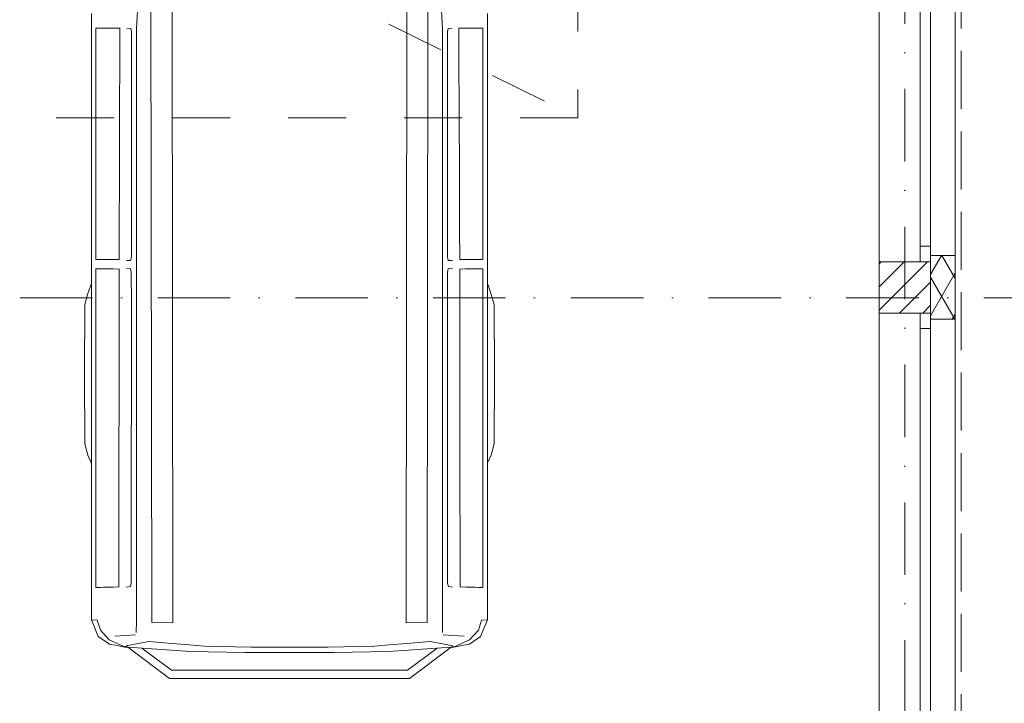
# Model space of a CAD drawing. Header units: millimetres. Extents: x -4612887 to -4536833, y -5457376 to -5415716.
# Tile 140 of 144: x -4558245 to -4553451, y -5426887 to -5423562. Entities that reach past the tile are written whole.
import ezdxf

# ---------------------------------------------------------------- set-up
doc = ezdxf.new("R2010")
doc.units = ezdxf.units.MM
doc.header["$MEASUREMENT"] = 0
for name, pattern in [('Krawędzie ukryte', [391.222223, 282.222223, -109]), ('Kropki i Kreski', [670.277762, 352.777767, -176.388884, 0, -141.111112]), ('Przerywana', [564.444447, 282.222223, -282.222223])]:
    doc.linetypes.add(name, pattern=pattern)
for name, color, linetype, lineweight in [('Linie', 8, 'Continuous', 18), ('Osie', 8, 'Continuous', 18), ('Ściany', 8, 'Continuous', 18), ('Ściany zewnętrzne', 255, 'Continuous', 18)]:
    doc.layers.add(name, color=color, linetype=linetype, lineweight=lineweight)

msp = doc.modelspace()

# ---------------------------------------------------------------- hatches: boundary and pattern name
at = {"layer": 'Ściany zewnętrzne', "linetype": 'Continuous'}
h = msp.add_hatch(dxfattribs=at)
h.set_pattern_fill('BLOCZKI_CERAMICZNE', color=8, style=0, pattern_type=2)
h.set_pattern_definition([(45, (-4559356.9, -5416807.61), (-56.56854, 56.56854), [])])
h.paths.add_polyline_path([(-4554060.8, -5424739.1), (-4554060.8, -5424989.1), (-4553860.8, -5424989.1), (-4553810.8, -5424989.1), (-4553810.8, -5424739.1), (-4553860.8, -5424739.1)])
h = msp.add_hatch(dxfattribs=at)
h.set_pattern_fill('IZOLACJA_MIĘKKA', color=8, style=0, pattern_type=2)
h.set_pattern_definition([(60, (-4559356.9, -5416807.61), (-86.6025, 50), []), (120, (-4559356.9, -5416807.61), (86.6025, 50), [])])
h.paths.add_polyline_path([(-4553810.8, -5425019.1), (-4553690.8, -5425019.1), (-4553690.8, -5424709.1), (-4553810.8, -5424709.1), (-4553810.8, -5424739.1), (-4553810.8, -5424989.1)])

# ---------------------------------------------------------------- linework, layer by layer
at = {"layer": 'Linie', "color": 8, "linetype": 'Continuous'}
for p, q in [((-4557662.7, -5423357.3), (-4557677.2, -5423605.7)), ((-4557602.7, -5426494.7), (-4557606.5, -5423322.1)), ((-4557503.2, -5423321), (-4557500, -5426495.2)), ((-4556360.9, -5423321), (-4556364.1, -5426495.2)), ((-4556261.5, -5426494.7), (-4556257.6, -5423322.1)), ((-4556201.4, -5423357.3), (-4556186.9, -5423605.7)), ((-4557896, -5423531.4), (-4557896, -5423591.6)), ((-4555968.1, -5423531.4), (-4555968.1, -5423591.6)), ((-4557896, -5423591.6), (-4557896, -5423746.8)), ((-4557867.3, -5423602.1), (-4557873.9, -5423602.1)), ((-4557873.9, -5423602.1), (-4557873.9, -5423755.6)), ((-4557851, -5423602.1), (-4557867.3, -5423602.1)), ((-4557834.7, -5423602.1), (-4557851, -5423602.1)), ((-4557818.3, -5423602.1), (-4557834.7, -5423602.1)), ((-4557802, -5423602.1), (-4557818.3, -5423602.1)), ((-4557785.7, -5423602.1), (-4557802, -5423602.1)), ((-4557757.5, -5423602.2), (-4557785.7, -5423602.1)), ((-4557757.7, -5423754.8), (-4557757.5, -5423601.1)), ((-4557704.8, -5423603.9), (-4557724.4, -5423602)), ((-4556159.3, -5423603.9), (-4556139.7, -5423602)), ((-4556106.4, -5423754.8), (-4556106.6, -5423601.1)), ((-4556106.6, -5423602.2), (-4556078.4, -5423602.1)), ((-4556078.4, -5423602.1), (-4556062.1, -5423602.1)), ((-4556062.1, -5423602.1), (-4556045.8, -5423602.1)), ((-4556045.8, -5423602.1), (-4556029.4, -5423602.1)), ((-4556029.4, -5423602.1), (-4556013.1, -5423602.1)), ((-4556013.1, -5423602.1), (-4555996.8, -5423602.1)), ((-4555996.8, -5423602.1), (-4555990.2, -5423602.1)), ((-4555990.2, -5423602.1), (-4555990.2, -5423755.6)), ((-4555968.1, -5423591.6), (-4555968.1, -5423746.8)), ((-4557701.2, -5423619.7), (-4557704.8, -5423603.9)), ((-4557701, -5423795), (-4557701.2, -5423619.7)), ((-4557677.2, -5423605.7), (-4557677.2, -5423808.5)), ((-4556186.9, -5423605.7), (-4556186.9, -5423808.5)), ((-4556163.1, -5423795), (-4556162.9, -5423619.7)), ((-4556162.9, -5423619.7), (-4556159.3, -5423603.9)), ((-4557896, -5423746.8), (-4557896, -5423991.4)), ((-4555968.1, -5423746.8), (-4555968.1, -5423991.4)), ((-4557873.9, -5423755.6), (-4557873.9, -5423998.6)), ((-4557758.8, -5423998.3), (-4557757.7, -5423754.8)), ((-4557701.1, -5424030.4), (-4557701, -5423795)), ((-4556163, -5424030.4), (-4556163.1, -5423795)), ((-4556105.3, -5423998.3), (-4556106.4, -5423754.8)), ((-4555990.2, -5423755.6), (-4555990.2, -5423998.6)), ((-4557677.2, -5423808.5), (-4557677.2, -5424041.2)), ((-4556186.9, -5423808.5), (-4556186.9, -5424041.2)), ((-4557896, -5423991.4), (-4557896, -5424326.7)), ((-4557873.9, -5423998.6), (-4557873.9, -5424331.2)), ((-4557759.9, -5424331.6), (-4557758.8, -5423998.3)), ((-4557701.3, -5424350), (-4557701.1, -5424030.4)), ((-4556162.8, -5424350), (-4556163, -5424030.4)), ((-4556104.2, -5424331.6), (-4556105.3, -5423998.3)), ((-4555990.2, -5423998.6), (-4555990.2, -5424331.2)), ((-4555968.1, -5423991.4), (-4555968.1, -5424326.7)), ((-4557677.2, -5424041.2), (-4557677.2, -5424356.3)), ((-4556186.9, -5424041.2), (-4556186.9, -5424356.3)), ((-4557896, -5424326.7), (-4557896, -5424571.3)), ((-4557873.9, -5424331.2), (-4557873.9, -5424572.8)), ((-4557760.9, -5424573.7), (-4557759.9, -5424331.6)), ((-4557701.4, -5424578.1), (-4557701.3, -5424350)), ((-4557677.2, -5424356.3), (-4557677.2, -5424579.5)), ((-4556186.9, -5424356.3), (-4556186.9, -5424579.5)), ((-4556162.7, -5424578.1), (-4556162.8, -5424350)), ((-4556103.2, -5424573.7), (-4556104.2, -5424331.6)), ((-4555990.2, -5424331.2), (-4555990.2, -5424572.8)), ((-4555968.1, -5424326.7), (-4555968.1, -5424571.3)), ((-4557896, -5424571.3), (-4557896, -5424726.4)), ((-4557873.9, -5424572.8), (-4557873.9, -5424727.6)), ((-4557761.2, -5424728.8), (-4557760.9, -5424573.7)), ((-4557701.7, -5424715.5), (-4557701.4, -5424578.1)), ((-4557677.2, -5424579.5), (-4557677.2, -5424731.9)), ((-4556186.9, -5424579.5), (-4556186.9, -5424731.9)), ((-4556162.4, -5424715.5), (-4556162.7, -5424578.1)), ((-4556102.9, -5424728.8), (-4556103.2, -5424573.7)), ((-4555990.2, -5424572.8), (-4555990.2, -5424727.6)), ((-4555968.1, -5424571.3), (-4555968.1, -5424726.4)), ((-4557896, -5424726.4), (-4557896, -5424772.1)), ((-4557873.9, -5424727.6), (-4557867.3, -5424727.7)), ((-4557867.3, -5424727.7), (-4557851.5, -5424727.7)), ((-4557851.5, -5424727.7), (-4557835.7, -5424727.7)), ((-4557835.7, -5424727.7), (-4557820, -5424727.7)), ((-4557820, -5424727.7), (-4557804.2, -5424727.7)), ((-4557804.2, -5424727.7), (-4557788.4, -5424727.7)), ((-4557788.4, -5424727.7), (-4557761.2, -5424727.7)), ((-4557725.5, -5424733), (-4557705.3, -5424732.5)), ((-4557705.3, -5424732.5), (-4557701.7, -5424715.5)), ((-4557677.2, -5424731.9), (-4557677.2, -5424776.2)), ((-4556186.9, -5424731.9), (-4556186.9, -5424776.2)), ((-4556158.8, -5424732.5), (-4556162.4, -5424715.5)), ((-4556138.6, -5424733), (-4556158.8, -5424732.5)), ((-4556075.7, -5424727.7), (-4556103, -5424727.7)), ((-4556059.9, -5424727.7), (-4556075.7, -5424727.7)), ((-4556044.1, -5424727.7), (-4556059.9, -5424727.7)), ((-4556028.4, -5424727.7), (-4556044.1, -5424727.7)), ((-4556012.6, -5424727.7), (-4556028.4, -5424727.7)), ((-4555996.8, -5424727.7), (-4556012.6, -5424727.7)), ((-4555990.2, -5424727.6), (-4555996.8, -5424727.7)), ((-4555968.1, -5424726.4), (-4555968.1, -5424772.1)), ((-4557896, -5424772.1), (-4557896, -5424849.5)), ((-4557867.3, -5424773.2), (-4557873.9, -5424773.1)), ((-4557873.9, -5424773.1), (-4557873.9, -5424942.3)), ((-4557851.5, -5424773.3), (-4557867.3, -5424773.2)), ((-4557835.8, -5424773.4), (-4557851.5, -5424773.3)), ((-4557820, -5424773.6), (-4557835.8, -5424773.4)), ((-4557804.3, -5424773.7), (-4557820, -5424773.6)), ((-4557788.5, -5424773.8), (-4557804.3, -5424773.7)), ((-4557761.3, -5424774.8), (-4557788.5, -5424773.8)), ((-4557761.3, -5424943.1), (-4557761.3, -5424773.6)), ((-4557705.5, -5424773.8), (-4557725.6, -5424772.2)), ((-4557701.8, -5424789.8), (-4557705.5, -5424773.8)), ((-4557701.5, -5424944.3), (-4557701.8, -5424789.8)), ((-4557677.2, -5424776.2), (-4557677.2, -5424944.7)), ((-4556186.9, -5424776.2), (-4556186.9, -5424944.7)), ((-4556162.6, -5424944.3), (-4556162.3, -5424789.8)), ((-4556162.3, -5424789.8), (-4556158.6, -5424773.8)), ((-4556158.6, -5424773.8), (-4556138.5, -5424772.2)), ((-4556102.8, -5424943.1), (-4556102.8, -5424773.6)), ((-4556102.8, -5424774.8), (-4556075.6, -5424773.8)), ((-4556075.6, -5424773.8), (-4556059.8, -5424773.7)), ((-4556059.8, -5424773.7), (-4556044.1, -5424773.6)), ((-4556044.1, -5424773.6), (-4556028.3, -5424773.4)), ((-4556028.3, -5424773.4), (-4556012.6, -5424773.3)), ((-4556012.6, -5424773.3), (-4555996.8, -5424773.2)), ((-4555996.8, -5424773.2), (-4555990.2, -5424773.1)), ((-4555990.2, -5424773.1), (-4555990.2, -5424942.3)), ((-4555968.1, -5424772.1), (-4555968.1, -5424849.5)), ((-4557896, -5424849.5), (-4557899.2, -5424852.3)), ((-4557896, -5425719), (-4557896, -5424849.5)), ((-4555968.1, -5425719), (-4555968.1, -5424849.5)), ((-4555968.1, -5424849.5), (-4555964.9, -5424852.3)), ((-4557914.7, -5424898.1), (-4557928.7, -5424947.6)), ((-4557899.2, -5424852.3), (-4557914.7, -5424898.1)), ((-4555964.9, -5424852.3), (-4555949.4, -5424898.1)), ((-4555949.4, -5424898.1), (-4555935.4, -5424947.6)), ((-4557873.9, -5424942.3), (-4557873.9, -5425041.5)), ((-4557761.5, -5425043.8), (-4557761.3, -5424943.1)), ((-4557701.6, -5425043.7), (-4557701.5, -5424944.3)), ((-4557677.2, -5424944.7), (-4557677.2, -5425043.7)), ((-4556186.9, -5424944.7), (-4556186.9, -5425043.7)), ((-4556162.5, -5425043.7), (-4556162.6, -5424944.3)), ((-4556102.6, -5425043.8), (-4556102.8, -5424943.1)), ((-4555990.2, -5424942.3), (-4555990.2, -5425041.5)), ((-4557928.7, -5424947.6), (-4557930.1, -5425285.6)), ((-4555935.4, -5424947.6), (-4555934.1, -5425285.6)), ((-4557873.9, -5425041.5), (-4557873.9, -5425289.2)), ((-4555990.2, -5425041.5), (-4555990.2, -5425289.2)), ((-4557761.6, -5425293.2), (-4557761.5, -5425043.8)), ((-4557701.6, -5425291.2), (-4557701.6, -5425043.7)), ((-4557677.2, -5425043.7), (-4557677.2, -5425290.6)), ((-4556186.9, -5425043.7), (-4556186.9, -5425290.6)), ((-4556162.5, -5425291.2), (-4556162.5, -5425043.7)), ((-4556102.5, -5425293.2), (-4556102.6, -5425043.8)), ((-4557930.1, -5425285.6), (-4557928.7, -5425625)), ((-4557873.9, -5425289.2), (-4557873.9, -5425781)), ((-4557761.6, -5425293.2), (-4557762.1, -5425782.1)), ((-4557701.8, -5425778.8), (-4557701.6, -5425291.2)), ((-4557677.2, -5425290.6), (-4557677.2, -5425777.7)), ((-4556186.9, -5425290.6), (-4556186.9, -5425777.7)), ((-4556162.3, -5425778.8), (-4556162.5, -5425291.2)), ((-4556102.5, -5425293.2), (-4556102, -5425782.1)), ((-4555990.2, -5425289.2), (-4555990.2, -5425781)), ((-4555934.1, -5425285.6), (-4555935.4, -5425625)), ((-4557928.7, -5425625), (-4557913.7, -5425679.5)), ((-4555935.4, -5425625), (-4555950.4, -5425679.5)), ((-4557913.7, -5425679.5), (-4557897.2, -5425717.9)), ((-4555950.4, -5425679.5), (-4555967, -5425717.9)), ((-4557897.2, -5425717.9), (-4557896, -5425719)), ((-4557896, -5425719), (-4557896, -5425778.9)), ((-4555967, -5425717.9), (-4555968.1, -5425719)), ((-4555968.1, -5425719), (-4555968.1, -5425778.9)), ((-4557896, -5425778.9), (-4557896, -5426162.5)), ((-4557873.9, -5425781), (-4557873.9, -5426163.7)), ((-4557762.6, -5426162.1), (-4557762.1, -5425782.1)), ((-4557701.9, -5426158.2), (-4557701.8, -5425778.8)), ((-4557677.2, -5426156.9), (-4557677.2, -5425777.7)), ((-4556186.9, -5426156.9), (-4556186.9, -5425777.7)), ((-4556162.2, -5426158.2), (-4556162.3, -5425778.8)), ((-4556101.5, -5426162.1), (-4556102, -5425782.1)), ((-4555990.2, -5425781), (-4555990.2, -5426163.7)), ((-4555968.1, -5425778.9), (-4555968.1, -5426162.5)), ((-4557896, -5426162.5), (-4557896, -5426323.2)), ((-4557873.9, -5426163.7), (-4557873.9, -5426324.6)), ((-4557762.6, -5426322.4), (-4557762.6, -5426162.1)), ((-4557702.2, -5426303.8), (-4557701.9, -5426158.2)), ((-4557701.9, -5426158.3), (-4557701.9, -5426158.2)), ((-4557677.2, -5426316), (-4557677.2, -5426156.9)), ((-4556186.9, -5426316), (-4556186.9, -5426156.9)), ((-4556161.9, -5426303.8), (-4556162.2, -5426158.2)), ((-4556162.2, -5426158.3), (-4556162.2, -5426158.2)), ((-4556101.5, -5426322.4), (-4556101.5, -5426162.1)), ((-4555990.2, -5426163.7), (-4555990.2, -5426324.6)), ((-4555968.1, -5426162.5), (-4555968.1, -5426323.2)), ((-4557896, -5426323.2), (-4557896, -5426411.2)), ((-4557873.9, -5426324.6), (-4557867.3, -5426324.1)), ((-4557867.3, -5426324.1), (-4557851.9, -5426323.7)), ((-4557851.9, -5426323.7), (-4557836.5, -5426323.2)), ((-4557836.5, -5426323.2), (-4557821.2, -5426322.8)), ((-4557821.2, -5426322.8), (-4557805.8, -5426322.3)), ((-4557805.8, -5426322.3), (-4557790.4, -5426321.8)), ((-4557790.4, -5426321.8), (-4557762.6, -5426321.3)), ((-4557726.4, -5426322), (-4557706.1, -5426319.6)), ((-4557706.1, -5426319.6), (-4557702.2, -5426303.8)), ((-4557677.2, -5426316), (-4557677.2, -5426411.2)), ((-4556186.9, -5426316), (-4556186.9, -5426411.2)), ((-4556158, -5426319.6), (-4556161.9, -5426303.8)), ((-4556137.7, -5426322), (-4556158, -5426319.6)), ((-4556073.7, -5426321.8), (-4556101.5, -5426321.3)), ((-4556058.3, -5426322.3), (-4556073.7, -5426321.8)), ((-4556042.9, -5426322.8), (-4556058.3, -5426322.3)), ((-4556027.6, -5426323.2), (-4556042.9, -5426322.8)), ((-4556012.2, -5426323.7), (-4556027.6, -5426323.2)), ((-4555996.8, -5426324.1), (-4556012.2, -5426323.7)), ((-4555990.2, -5426324.6), (-4555996.8, -5426324.1)), ((-4555968.1, -5426323.2), (-4555968.1, -5426411.2)), ((-4557896, -5426411.2), (-4557896, -5426435.9)), ((-4557677.2, -5426411.2), (-4557677.2, -5426435.9)), ((-4556186.9, -5426411.2), (-4556186.9, -5426435.9)), ((-4555968.1, -5426411.2), (-4555968.1, -5426435.9)), ((-4557896, -5426435.9), (-4557896, -5426437.5)), ((-4557896, -5426437.5), (-4557896, -5426480.6)), ((-4557677.2, -5426435.9), (-4557677.2, -5426437.5)), ((-4557677.2, -5426437.5), (-4557677.2, -5426486.2)), ((-4557500.1, -5426435.9), (-4557500.1, -5426437.5)), ((-4556364, -5426435.9), (-4556364, -5426437.5)), ((-4556186.9, -5426435.9), (-4556186.9, -5426437.5)), ((-4556186.9, -5426437.5), (-4556186.9, -5426486.2)), ((-4555968.1, -5426435.9), (-4555968.1, -5426437.5)), ((-4555968.1, -5426437.5), (-4555968.1, -5426480.6)), ((-4557896, -5426480.6), (-4557895.7, -5426482.1)), ((-4557867.4, -5426483.6), (-4557895.7, -5426482.1)), ((-4557895.7, -5426482.1), (-4557862.8, -5426562.7)), ((-4557851.9, -5426530.9), (-4557867.4, -5426483.6)), ((-4557677.2, -5426487.8), (-4557677.7, -5426543.4)), ((-4557677.2, -5426486.2), (-4557677.2, -5426487.8)), ((-4557602.7, -5426494.7), (-4557500, -5426495.2)), ((-4556261.5, -5426494.7), (-4556364.1, -5426495.2)), ((-4556186.9, -5426486.2), (-4556186.9, -5426487.8)), ((-4556186.9, -5426487.8), (-4556186.4, -5426543.4)), ((-4556012.2, -5426530.9), (-4555996.7, -5426483.6)), ((-4555968.4, -5426482.1), (-4556001.3, -5426562.7)), ((-4555996.7, -5426483.6), (-4555968.4, -5426482.1)), ((-4555968.1, -5426480.6), (-4555968.4, -5426482.1)), ((-4557862.8, -5426562.7), (-4557808.1, -5426599.5)), ((-4557851.9, -5426530.9), (-4557809.6, -5426578.4)), ((-4557680.9, -5426554.7), (-4557782.9, -5426560.5)), ((-4556183.2, -5426554.7), (-4556081.2, -5426560.5)), ((-4556001.3, -5426562.7), (-4556056, -5426599.5)), ((-4556012.2, -5426530.9), (-4556054.5, -5426578.4)), ((-4557730.5, -5426614.3), (-4557809.6, -5426578.4)), ((-4557808.1, -5426599.5), (-4557799.4, -5426601.7)), ((-4557799.4, -5426601.7), (-4557779, -5426605.2)), ((-4557779, -5426605.2), (-4557741.1, -5426612.2)), ((-4557741.1, -5426612.2), (-4557738.9, -5426612.8)), ((-4557738.9, -5426612.8), (-4557736.6, -5426613.1)), ((-4557736.6, -5426613.1), (-4557732.6, -5426613.6)), ((-4557732.6, -5426613.6), (-4557732.2, -5426613.6)), ((-4557732.2, -5426613.6), (-4557731.7, -5426613.7)), ((-4557731.7, -5426613.7), (-4557730.5, -5426614.3)), ((-4557729.4, -5426611.8), (-4557730.5, -5426614.3)), ((-4557730.5, -5426614.3), (-4557727.2, -5426614.3)), ((-4557725.7, -5426609.4), (-4557729.4, -5426611.8)), ((-4557727.2, -5426614.3), (-4557719.1, -5426614.8)), ((-4557720.7, -5426606.9), (-4557725.7, -5426609.4)), ((-4557709.6, -5426604.5), (-4557720.7, -5426606.9)), ((-4557719.1, -5426614.8), (-4557648.1, -5426619.7)), ((-4557719.1, -5426614.8), (-4557516.6, -5426766.4)), ((-4557696.5, -5426602), (-4557709.6, -5426604.5)), ((-4557669, -5426596.7), (-4557696.5, -5426602)), ((-4557617.1, -5426587.5), (-4557669, -5426596.7)), ((-4557650.6, -5426619.6), (-4557506.7, -5426725.7)), ((-4557414.3, -5426635), (-4557648.1, -5426619.7)), ((-4557503.7, -5426596.6), (-4557617.1, -5426587.5)), ((-4557417.8, -5426603.4), (-4557503.7, -5426596.6)), ((-4557347.4, -5426608.9), (-4557417.8, -5426603.4)), ((-4557119.3, -5426614.8), (-4557347.4, -5426608.9)), ((-4556932.1, -5426614.9), (-4557119.3, -5426614.8)), ((-4556932.1, -5426614.9), (-4556744.8, -5426614.8)), ((-4556744.8, -5426614.8), (-4556516.7, -5426608.9)), ((-4556516.7, -5426608.9), (-4556446.3, -5426603.4)), ((-4556449.8, -5426635), (-4556216, -5426619.7)), ((-4556446.3, -5426603.4), (-4556360.4, -5426596.6)), ((-4556360.4, -5426596.6), (-4556247, -5426587.5)), ((-4556213.5, -5426619.6), (-4556357.4, -5426725.7)), ((-4556145, -5426614.8), (-4556347.5, -5426766.4)), ((-4556247, -5426587.5), (-4556195.1, -5426596.7)), ((-4556145, -5426614.8), (-4556216, -5426619.7)), ((-4556195.1, -5426596.7), (-4556167.6, -5426602)), ((-4556167.6, -5426602), (-4556154.5, -5426604.5)), ((-4556154.5, -5426604.5), (-4556143.4, -5426606.9)), ((-4556136.9, -5426614.3), (-4556145, -5426614.8)), ((-4556143.4, -5426606.9), (-4556138.4, -5426609.4)), ((-4556138.4, -5426609.4), (-4556134.7, -5426611.8)), ((-4556133.6, -5426614.3), (-4556136.9, -5426614.3)), ((-4556134.7, -5426611.8), (-4556133.6, -5426614.3)), ((-4556133.6, -5426614.3), (-4556054.5, -5426578.4)), ((-4556132.4, -5426613.7), (-4556133.6, -5426614.3)), ((-4556131.9, -5426613.6), (-4556132.4, -5426613.7)), ((-4556131.5, -5426613.6), (-4556131.9, -5426613.6)), ((-4556127.5, -5426613.1), (-4556131.5, -5426613.6)), ((-4556125.2, -5426612.8), (-4556127.5, -5426613.1)), ((-4556123, -5426612.2), (-4556125.2, -5426612.8)), ((-4556085.1, -5426605.2), (-4556123, -5426612.2)), ((-4556064.7, -5426601.7), (-4556085.1, -5426605.2)), ((-4556056, -5426599.5), (-4556064.7, -5426601.7)), ((-4557149.3, -5426640.7), (-4557414.3, -5426635)), ((-4557024, -5426640.7), (-4557149.3, -5426640.7)), ((-4556932.1, -5426641.1), (-4557024, -5426640.7)), ((-4556932.1, -5426641.1), (-4556840.1, -5426640.7)), ((-4556840.1, -5426640.7), (-4556714.8, -5426640.7)), ((-4556714.8, -5426640.7), (-4556449.8, -5426635)), ((-4557516.6, -5426766.4), (-4557516.4, -5426766.5)), ((-4557516.4, -5426766.5), (-4557457.9, -5426766.5)), ((-4557506.5, -5426725.7), (-4557506.7, -5426725.7)), ((-4557506.5, -5426725.7), (-4557457.9, -5426725.7)), ((-4557456.9, -5426725.7), (-4557457.9, -5426725.7)), ((-4557457.9, -5426766.5), (-4557195, -5426766.5)), ((-4557456.9, -5426725.7), (-4557195, -5426726)), ((-4557193.9, -5426726), (-4557195, -5426726)), ((-4557195, -5426766.5), (-4556932.1, -5426766.5)), ((-4557193.9, -5426726), (-4556932.1, -5426726.3)), ((-4556670.2, -5426726), (-4556932.1, -5426726.3)), ((-4556669.1, -5426766.5), (-4556932.1, -5426766.5)), ((-4556670.2, -5426726), (-4556669.1, -5426726)), ((-4556407.2, -5426725.7), (-4556669.1, -5426726)), ((-4556406.2, -5426766.5), (-4556669.1, -5426766.5)), ((-4556407.2, -5426725.7), (-4556406.2, -5426725.7)), ((-4556357.6, -5426725.7), (-4556406.2, -5426725.7)), ((-4556347.7, -5426766.5), (-4556406.2, -5426766.5)), ((-4556357.6, -5426725.7), (-4556357.4, -5426725.7)), ((-4556347.5, -5426766.4), (-4556347.7, -5426766.5))]:
    msp.add_line(p, q, dxfattribs=at)
at = {"layer": 'Osie', "color": 8, "linetype": 'Kropki i Kreski'}
for p, q in [((-4553935.8, -5455088.8), (-4553935.8, -5418373.7)), ((-4551857, -5424914.1), (-4607179.5, -5424914.1))]:
    msp.add_line(p, q, dxfattribs=at)
at = {"layer": 'Ściany', "color": 8, "linetype": 'Krawędzie ukryte', "flags": 128}
for points in [[(-4553690.8, -5422669.1), (-4553690.8, -5431429.1)], [(-4553660.8, -5431429.1), (-4553660.8, -5422669.1)]]:
    msp.add_lwpolyline(points, dxfattribs=at)
at = {"layer": 'Ściany zewnętrzne', "color": 8, "linetype": 'Przerywana'}
for p, q in [((-4561507, -5421079.1), (-4555527, -5424039.1)), ((-4555527, -5421079.1), (-4555527, -5424039.1)), ((-4555527, -5424039.1), (-4561507, -5424039.1))]:
    msp.add_line(p, q, dxfattribs=at)
at = {"layer": 'Ściany zewnętrzne', "color": 8, "linetype": 'Continuous'}
for p, q in [((-4554060.8, -5422639.1), (-4554060.8, -5424739.1)), ((-4553690.8, -5422669.1), (-4553690.8, -5424709.1)), ((-4553860.8, -5422714.1), (-4553860.8, -5424664.1)), ((-4553810.8, -5424664.1), (-4553810.8, -5422714.1)), ((-4553810.8, -5424664.1), (-4553860.8, -5424664.1)), ((-4553860.8, -5424664.1), (-4553860.8, -5424739.1)), ((-4553810.8, -5424739.1), (-4553810.8, -5424664.1)), ((-4553860.8, -5424739.1), (-4554060.8, -5424739.1)), ((-4553810.8, -5424739.1), (-4553860.8, -5424739.1)), ((-4553810.8, -5424739.1), (-4553860.8, -5424739.1)), ((-4553690.8, -5424709.1), (-4553810.8, -5424709.1)), ((-4553810.8, -5424709.1), (-4553810.8, -5424739.1)), ((-4553810.8, -5424709.1), (-4553810.8, -5424739.1)), ((-4553810.8, -5424989.1), (-4553810.8, -5424739.1)), ((-4553860.8, -5424989.1), (-4554060.8, -5424989.1)), ((-4554060.8, -5424989.1), (-4554060.8, -5427089.1)), ((-4553810.8, -5424989.1), (-4553860.8, -5424989.1)), ((-4553860.8, -5424989.1), (-4553860.8, -5425064.1)), ((-4553810.8, -5424989.1), (-4553860.8, -5424989.1)), ((-4553810.8, -5425019.1), (-4553810.8, -5424989.1)), ((-4553810.8, -5425064.1), (-4553810.8, -5424989.1)), ((-4553810.8, -5425019.1), (-4553810.8, -5424989.1)), ((-4553690.8, -5425019.1), (-4553810.8, -5425019.1)), ((-4553690.8, -5425019.1), (-4553690.8, -5427059.1)), ((-4553860.8, -5425064.1), (-4553810.8, -5425064.1)), ((-4553860.8, -5425064.1), (-4553860.8, -5427014.1)), ((-4553810.8, -5427014.1), (-4553810.8, -5425064.1))]:
    msp.add_line(p, q, dxfattribs=at)
at = {"layer": 'Ściany zewnętrzne', "color": 8, "linetype": 'Continuous', "flags": 128}
for points in [[(-4554060.8, -5424739.1), (-4554060.8, -5424989.1)], [(-4553690.8, -5425019.1), (-4553690.8, -5424709.1)]]:
    msp.add_lwpolyline(points, dxfattribs=at)

doc.saveas('drawing.dxf')
